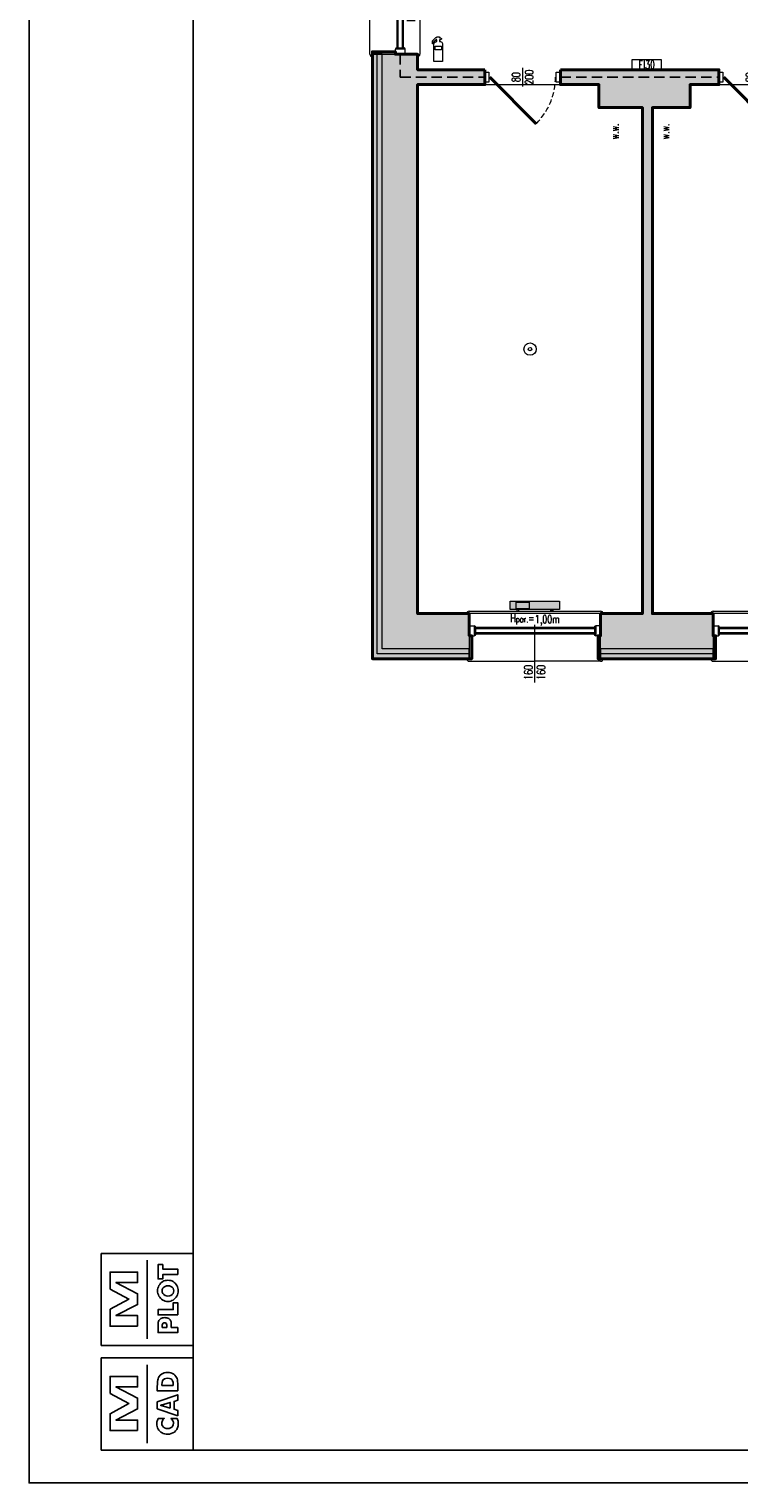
# Model space of a CAD drawing. Header units: millimetres. Extents: x 49320 to 60117, y -4209 to 20568.
# Tile 76 of 252: x 49320 to 50185, y -558 to 1212. Entities that reach past the tile are written whole.
import ezdxf
from ezdxf.enums import TextEntityAlignment as Align

# ---------------------------------------------------------------- set-up
doc = ezdxf.new("R2010")
doc.units = ezdxf.units.MM
doc.linetypes.add('DASHED', pattern=[19.05, 12.7, -6.35])
doc.linetypes.add('Kreski-Krotkie', pattern=[4.7625, 3.175, -1.5875])
for name, color, linetype, lineweight in [('_AA wymiary', 7, 'Continuous', 13), ('_HD-DREWNO_PRZEKRÓJ', 251, 'Continuous', 40), ('_HD-DREWNO_PRZERYW', 251, 'Kreski-Krotkie', 9), ('_HD-DREWNO_WIDOK', 251, 'Continuous', 18), ('_HD-ELE_PPOŻ', 251, 'Continuous', 30), ('_HD-OCIEPLENIE', 251, 'BATTING', 0), ('_HD-OKNA', 251, 'Continuous', 0), ('_HD-OPISY', 251, 'Continuous', 0), ('_HD-PPOŻ030', 251, 'DASHED', 40), ('_HD-PPOŻ_WIDOK', 251, 'Continuous', 18), ('_HD-SAN_CO', 251, 'Continuous', 30), ('_HD-SZKŁO_WIDOK', 251, 'Continuous', 18), ('_HD-TWORZYWA_SZTUCZNE_WIDOK', 251, 'Continuous', 18), ('_HD-WENTYLACJA', 251, 'Continuous', 0), ('M_Ramki do druku', 7, 'Continuous', 25), ('M_Ramki rysunków', 2, 'Continuous', 25)]:
    doc.layers.add(name, color=color, linetype=linetype, lineweight=lineweight)
doc.layers.add('_HD-KRESKOWANIE_PEŁNE', color=7, linetype='Continuous', lineweight=0, true_color=0xbfbfbf)
doc.layers.add('_HD-PRZEKRÓJ_BUDOWLANA', color=7, linetype='Continuous', lineweight=40, true_color=0x616161)
doc.layers.add('_HD-POMOC_1', color=251, linetype='Continuous', lineweight=0, plot=False)
doc.layers.add('M_Ramki znaczniki', color=6, linetype='Continuous')
doc.layers.add('RAMKA', color=3, linetype='Continuous')
doc.styles.add('_HD_Romans', font='romans.shx', dxfattribs={"width": 0.7, "height": 18})
doc.styles.add('MCAD_TS', font='GENISO.SHX', dxfattribs={"width": 0.8})
doc.linetypes.add('BATTING', pattern='A,0.00254,-2.54,[134,ltypeshp.shx,S=2.54,R=0,X=-2.54,Y=0],-5.08,[134,ltypeshp.shx,S=2.54,R=180,X=2.54,Y=0],-2.54', length=10.16254)

# ---------------------------------------------------------------- blocks, each defined once
blk = doc.blocks.new('*U5')
at = {"layer": '_HD-WENTYLACJA'}
blk.add_lwpolyline([(0, 0, 0, 12, 0), (20, 0, 0, 0, 0), (84.5, 0, 0, 0, 0)], format="xyseb", dxfattribs=at)
at = {"layer": '_HD-WENTYLACJA', "style": '_HD_Romans', "width": 0.7}
blk.add_attdef('WENTYLACJA', (35, 5), '', height=20, dxfattribs=at)
blk = doc.blocks.new('*U58')
at = {"layer": '_HD-DREWNO_PRZEKRÓJ'}
blk.add_line((6, 0), (62.6, -56.6), dxfattribs=at)
at = {"layer": '_HD-DREWNO_PRZERYW', "ltscale": 2}
blk.add_arc((6, 0), 80, 315, 0, dxfattribs=at)
at = {"layer": '_HD-DREWNO_WIDOK'}
for points in [[(0, 6), (5, 6), (5, -6), (0, -6)], [(87, 6), (92, 6), (92, -6), (87, -6)]]:
    blk.add_lwpolyline(points, close=True, dxfattribs=at)
at = {"layer": '_HD-OPISY'}
blk.add_line((46, 11.2), (46, -11.2), dxfattribs=at)
at = {"layer": '_HD-OPISY', "style": '_HD_Romans', "width": 0.7}
blk.add_attdef('SZEROKOŚĆ', text='', height=10, rotation=90, dxfattribs=at).set_placement((46, 0), align=Align.BOTTOM_CENTER)
blk.add_attdef('WYSOKOŚĆ', text='', height=10, rotation=90, dxfattribs=at).set_placement((49, 0), align=Align.TOP_CENTER)
blk = doc.blocks.new('*U9')
at = {"layer": '_HD-OPISY'}
for p, q in [((70, -13), (70, 13.2)), ((70, -57), (70, -13))]:
    blk.add_line(p, q, dxfattribs=at)
at = {"layer": '_HD-SZKŁO_WIDOK'}
for p, q in [((134, 10), (6, 10)), ((134, 8.5), (6, 8.5)), ((134, 3.5), (6, 3.5)), ((134, 2), (6, 2))]:
    blk.add_line(p, q, dxfattribs=at)
at = {"layer": '_HD-TWORZYWA_SZTUCZNE_WIDOK'}
for p, q in [((0, 30), (70, 30)), ((70, 30), (140, 30)), ((0, 12), (6, 12)), ((0, 0), (6, 0)), ((6, 12), (6, 0)), ((7.5, 8.5), (7.5, 3.5)), ((132.5, 8.5), (132.5, 3.5)), ((140, 12), (134, 12)), ((134, 12), (134, 0)), ((140, 0), (134, 0)), ((0, -31), (70, -31)), ((140, -31), (70, -31))]:
    blk.add_line(p, q, dxfattribs=at)
for centre, radius, start, end in [((0, 27), 3, 90, 180), ((140, 27), 3, 0, 90), ((6, 10), 2, 0, 90), ((6, 2), 2, 270, 0), ((134, 10), 2, 90, 180), ((134, 2), 2, 180, 270), ((0, -28), 3, 180, 270), ((140, -28), 3, 270, 0)]:
    blk.add_arc(centre, radius, start, end, dxfattribs=at)
at = {"layer": '_HD-OPISY', "insert": (100, 20.2), "char_height": 10, "width": 33.48, "attachment_point": 4, "rotation": 180, "style": '_HD_Romans'}
blk.add_mtext('\\pxql;H{\\H0.75x;par.}=', dxfattribs=at)
at = {"layer": '_HD-OPISY', "style": '_HD_Romans', "width": 0.7}
blk.add_attdef('PARAPET', text='', height=10, rotation=180, dxfattribs=at).set_placement((70, 20.2), align=Align.MIDDLE_LEFT)
blk.add_attdef('SZEROKOŚĆ', text='', height=10, rotation=90, dxfattribs=at).set_placement((70, -44.5), align=Align.BOTTOM_CENTER)
blk.add_attdef('WYSOKOŚĆ', text='', height=10, rotation=90, dxfattribs=at).set_placement((72.5, -44.5), align=Align.TOP_CENTER)
blk = doc.blocks.new('*U12')
at = {"layer": '_HD-OPISY'}
for p, q in [((80, -13), (80, 13.2)), ((80, -57), (80, -13))]:
    blk.add_line(p, q, dxfattribs=at)
at = {"layer": '_HD-SZKŁO_WIDOK'}
for p, q in [((154, 10), (6, 10)), ((154, 8.5), (6, 8.5)), ((154, 3.5), (6, 3.5)), ((154, 2), (6, 2))]:
    blk.add_line(p, q, dxfattribs=at)
at = {"layer": '_HD-TWORZYWA_SZTUCZNE_WIDOK'}
for p, q in [((0, 30), (80, 30)), ((80, 30), (160, 30)), ((0, 12), (6, 12)), ((0, 0), (6, 0)), ((6, 12), (6, 0)), ((7.5, 8.5), (7.5, 3.5)), ((152.5, 8.5), (152.5, 3.5)), ((160, 12), (154, 12)), ((154, 12), (154, 0)), ((160, 0), (154, 0)), ((0, -31), (80, -31)), ((160, -31), (80, -31))]:
    blk.add_line(p, q, dxfattribs=at)
for centre, radius, start, end in [((0, 27), 3, 90, 180), ((160, 27), 3, 0, 90), ((6, 10), 2, 0, 90), ((6, 2), 2, 270, 0), ((154, 10), 2, 90, 180), ((154, 2), 2, 180, 270), ((0, -28), 3, 180, 270), ((160, -28), 3, 270, 0)]:
    blk.add_arc(centre, radius, start, end, dxfattribs=at)
at = {"layer": '_HD-OPISY', "insert": (50, 20.2), "char_height": 10, "width": 33.48, "attachment_point": 4, "style": '_HD_Romans'}
blk.add_mtext('\\pxql;H{\\H0.75x;par.}=', dxfattribs=at)
at = {"layer": '_HD-OPISY', "style": '_HD_Romans', "width": 0.7}
blk.add_attdef('PARAPET', text='', height=10, dxfattribs=at).set_placement((80, 20.2), align=Align.MIDDLE_LEFT)
blk.add_attdef('SZEROKOŚĆ', text='', height=10, rotation=90, dxfattribs=at).set_placement((80, -44.5), align=Align.BOTTOM_CENTER)
blk.add_attdef('WYSOKOŚĆ', text='', height=10, rotation=90, dxfattribs=at).set_placement((82.5, -44.5), align=Align.TOP_CENTER)
blk = doc.blocks.new('G$CFB84A4A7')
at = {"lineweight": 9}
blk.add_lwpolyline([(3.4, 26.6), (2.5, 26.6), (-0.6, 23.5), (-0.6, 21.8), (-1.9, 21.8), (-1.9, 25.4), (2.2, 29.2), (3.4, 29.2), (3.4, 30.1), (6.9, 30.1), (6.9, 28.9), (7.9, 28.9), (9.2, 28.3), (9.2, 27.1), (7.9, 26.6), (6.9, 26.6), (6.9, 24.3), (8, 24.3, -0.306946), (10.3, 22.1), (10.3, 0), (0, 0), (0, 22.1, -0.295579), (3.4, 24.3), (3.4, 26.6)], format="xyb", dxfattribs=at)
blk.add_lwpolyline([(1.6, 18.8), (9, 18.8), (9, 14.4), (1.6, 14.4)], close=True, dxfattribs=at)
blk = doc.blocks.new('mcadram')
at = {"color": 0, "linetype": 'ByBlock'}
for points in [[(-11.21, 0), (-11.21, 11.21), (0, 11.21), (0, 0)], [(-6.78, 2.37), (-10.13, 2.37), (-10.13, 4.43), (-7.84, 5.67), (-10.13, 6.89), (-10.13, 8.96), (-6.78, 8.96), (-6.78, 7.68), (-9.42, 7.68), (-6.78, 6.32), (-6.78, 5), (-9.42, 3.65), (-6.78, 3.65)], [(-1.88, 7.19), (-4.38, 7.19), (-4.38, 7.71), (-4.37, 8.06), (-4.35, 8.34), (-4.32, 8.53), (-4.28, 8.69), (-4.22, 8.83), (-4.14, 8.96), (-4.02, 9.1), (-3.88, 9.22), (-3.72, 9.32), (-3.54, 9.39), (-3.34, 9.43), (-3.13, 9.44), (-2.91, 9.43), (-2.72, 9.39), (-2.54, 9.32), (-2.38, 9.22), (-2.23, 9.1), (-2.11, 8.96), (-2.04, 8.83), (-1.98, 8.7), (-1.93, 8.55), (-1.9, 8.36), (-1.89, 8.12), (-1.88, 7.83), (-1.88, 7.71)], [(-2.44, 7.87), (-2.44, 7.98), (-2.46, 8.22), (-2.51, 8.42), (-2.6, 8.57), (-2.74, 8.67), (-2.91, 8.73), (-3.13, 8.75), (-3.34, 8.73), (-3.52, 8.67), (-3.65, 8.56), (-3.74, 8.42), (-3.8, 8.22), (-3.82, 7.98), (-3.82, 7.86)], [(-1.88, 4.16), (-4.38, 5.02), (-4.38, 5.87), (-1.88, 6.73), (-1.88, 6.06), (-2.33, 5.93), (-2.33, 4.96), (-1.88, 4.83)], [(-2.81, 5.11), (-2.81, 5.79), (-3.64, 5.53), (-3.67, 5.52), (-3.71, 5.51), (-3.76, 5.5), (-3.82, 5.49), (-3.89, 5.47), (-3.97, 5.45), (-3.91, 5.43), (-3.85, 5.42), (-3.8, 5.4), (-3.74, 5.39), (-3.69, 5.38), (-3.64, 5.36)], [(-4.28, 3.85), (-3.53, 3.85), (-3.63, 3.75), (-3.7, 3.66), (-3.76, 3.57), (-3.8, 3.47), (-3.83, 3.37), (-3.83, 3.27), (-3.81, 3.09), (-3.75, 2.93), (-3.63, 2.8), (-3.49, 2.7), (-3.31, 2.64), (-3.11, 2.62), (-2.92, 2.64), (-2.76, 2.7), (-2.61, 2.8), (-2.5, 2.94), (-2.44, 3.09), (-2.42, 3.27), (-2.42, 3.38), (-2.45, 3.47), (-2.49, 3.57), (-2.55, 3.66), (-2.62, 3.76), (-2.72, 3.85), (-1.97, 3.85), (-1.92, 3.74), (-1.89, 3.63), (-1.85, 3.53), (-1.83, 3.42), (-1.82, 3.31), (-1.82, 3.2), (-1.82, 3.07), (-1.84, 2.94), (-1.86, 2.82), (-1.9, 2.71), (-1.95, 2.61), (-2.01, 2.51), (-2.15, 2.33), (-2.3, 2.19), (-2.48, 2.08), (-2.68, 2), (-2.89, 1.95), (-3.12, 1.93), (-3.31, 1.94), (-3.48, 1.97), (-3.65, 2.03), (-3.8, 2.1), (-3.94, 2.19), (-4.07, 2.31), (-4.18, 2.43), (-4.27, 2.56), (-4.34, 2.71), (-4.39, 2.86), (-4.42, 3.03), (-4.43, 3.2), (-4.43, 3.31), (-4.42, 3.42), (-4.4, 3.53), (-4.37, 3.63), (-4.33, 3.74)]]:
    blk.add_lwpolyline(points, close=True, dxfattribs=at)
blk.add_lwpolyline([(-5.6, 0.82), (-5.6, 10.39)], dxfattribs=at)
blk = doc.blocks.new('mplotram')
at = {"color": 0, "linetype": 'ByBlock', "lineweight": -2}
for points in [[(-11.21, 0), (-11.21, 11.21), (0, 11.21), (0, 0)], [(-6.78, 2.37), (-10.13, 2.37), (-10.13, 4.43), (-7.84, 5.67), (-10.13, 6.89), (-10.13, 8.96), (-6.78, 8.96), (-6.78, 7.68), (-9.42, 7.68), (-6.78, 6.32), (-6.78, 5), (-9.42, 3.65), (-6.78, 3.65)], [(-1.88, 8.66), (-3.72, 8.66), (-3.72, 8.12), (-4.29, 8.12), (-4.29, 9.86), (-3.72, 9.86), (-3.72, 9.32), (-1.88, 9.32)], [(-3.08, 7.96), (-2.91, 7.95), (-2.75, 7.92), (-2.59, 7.87), (-2.45, 7.79), (-2.31, 7.7), (-2.19, 7.59), (-2.08, 7.46), (-1.99, 7.32), (-1.91, 7.17), (-1.86, 7.01), (-1.83, 6.84), (-1.82, 6.67), (-1.83, 6.5), (-1.86, 6.34), (-1.91, 6.18), (-1.99, 6.02), (-2.08, 5.89), (-2.19, 5.76), (-2.31, 5.65), (-2.45, 5.55), (-2.6, 5.48), (-2.75, 5.42), (-2.91, 5.39), (-3.08, 5.38), (-3.25, 5.39), (-3.41, 5.42), (-3.57, 5.48), (-3.72, 5.55), (-3.85, 5.65), (-3.98, 5.76), (-4.09, 5.89), (-4.18, 6.02), (-4.25, 6.18), (-4.31, 6.34), (-4.34, 6.5), (-4.35, 6.67), (-4.34, 6.84), (-4.31, 7.01), (-4.25, 7.17), (-4.18, 7.32), (-4.09, 7.46), (-3.98, 7.59), (-3.85, 7.7), (-3.72, 7.79), (-3.57, 7.87), (-3.41, 7.92), (-3.25, 7.95)], [(-2.37, 6.67), (-2.4, 6.84), (-2.46, 7), (-2.57, 7.12), (-2.72, 7.22), (-2.89, 7.28), (-3.08, 7.3), (-3.27, 7.28), (-3.44, 7.22), (-3.59, 7.12), (-3.7, 6.99), (-3.77, 6.84), (-3.79, 6.67), (-3.77, 6.5), (-3.7, 6.35), (-3.59, 6.22), (-3.44, 6.12), (-3.27, 6.06), (-3.08, 6.04), (-2.89, 6.06), (-2.72, 6.12), (-2.57, 6.22), (-2.46, 6.35), (-2.39, 6.5)], [(-1.88, 3.74), (-4.29, 3.74), (-4.29, 4.4), (-2.44, 4.4), (-2.44, 5.22), (-1.88, 5.22)], [(-1.88, 2.22), (-1.88, 1.6), (-4.29, 1.6), (-4.29, 2.29), (-4.29, 2.53), (-4.28, 2.72), (-4.26, 2.86), (-4.22, 2.96), (-4.18, 3.05), (-4.12, 3.14), (-4.04, 3.22), (-3.95, 3.29), (-3.84, 3.34), (-3.73, 3.38), (-3.61, 3.4), (-3.47, 3.41), (-3.34, 3.4), (-3.21, 3.38), (-3.09, 3.34), (-2.99, 3.29), (-2.9, 3.22), (-2.82, 3.14), (-2.78, 3.06), (-2.74, 2.98), (-2.71, 2.89), (-2.69, 2.78), (-2.68, 2.64), (-2.68, 2.45), (-2.68, 2.34), (-2.68, 2.22)], [(-3.21, 2.22), (-3.21, 2.34), (-3.21, 2.49), (-3.24, 2.6), (-3.27, 2.68), (-3.33, 2.73), (-3.4, 2.76), (-3.49, 2.77), (-3.59, 2.76), (-3.66, 2.73), (-3.71, 2.68), (-3.75, 2.6), (-3.77, 2.49), (-3.77, 2.35), (-3.77, 2.22)]]:
    blk.add_lwpolyline(points, close=True, dxfattribs=at)
blk.add_lwpolyline([(-5.6, 0.82), (-5.6, 10.39)], dxfattribs=at)
blk = doc.blocks.new('mcad_logo_ram')
at = {"layer": 'M_Ramki rysunków', "color": 0, "linetype": 'ByBlock', "lineweight": -2, "rotation": 270}
for name, p in [('mcadram', (0, 0)), ('mplotram', (12.71, 0))]:
    blk.add_blockref(name, p, dxfattribs=at)
blk = doc.blocks.new('Znacznik_narozny_v2')
at = {"layer": 'M_Ramki znaczniki'}
blk.add_lwpolyline([(0, -20), (0, 0), (20, 0)], dxfattribs=at)
blk = doc.blocks.new('*U554')
at = {"layer": 'M_Ramki rysunków', "color": 0, "linetype": 'ByBlock', "lineweight": -2}
blk.add_lwpolyline([(20, 4), (20, 293), (506, 293), (506, 4)], close=True, dxfattribs=at)
at = {"layer": 'M_Ramki rysunków', "color": 0, "linetype": 'ByBlock', "lineweight": -2, "rotation": 90}
blk.add_blockref('mcad_logo_ram', (20, 4), dxfattribs=at)
at = {"layer": 'M_Ramki znaczniki', "xscale": -1, "rotation": 180}
blk.add_blockref('Znacznik_narozny_v2', (0, 0), dxfattribs=at)
at = {"layer": 'M_Ramki do druku', "style": 'MCAD_TS', "width": 0.8}
for tag, p in [('KOMENTARZ', (11.54, 30.57)), ('RYSUNEK', (15.28, 30.57)), ('DATA', (19.02, 30.57))]:
    blk.add_attdef(tag, p, '', height=2, rotation=90, dxfattribs=at)

msp = doc.modelspace()

# ---------------------------------------------------------------- hatches: boundary and pattern name
at = {"layer": '_HD-KRESKOWANIE_PEŁNE', "ltscale": 3, "transparency": 33554687}
h = msp.add_hatch(color=256, dxfattribs=at)
h.dxf.hatch_style = 1
h.paths.add_polyline_path([(49875.58, 1161.93), (49875.58, 1143.93), (49793.58, 1143.93), (49793.58, 499.93), (49856.58, 499.93), (49856.58, 472.93), (49859.58, 472.93), (49859.58, 444.93), (49738.58, 444.93), (49738.58, 1183.93), (49766.58, 1183.93), (49766.58, 1180.93), (49793.58, 1180.93), (49793.58, 1161.93)])
at = {"layer": '_HD-KRESKOWANIE_PEŁNE', "transparency": 33554687}
h = msp.add_hatch(color=256, dxfattribs=at)
h.dxf.hatch_style = 1
h.paths.add_polyline_path([(49766.58, 1180.93), (49766.58, 1183.93), (49738.58, 1183.93), (49738.58, 1180.93)])
h = msp.add_hatch(color=256, dxfattribs=at)
h.dxf.hatch_style = 1
h.paths.add_polyline_path([(49856.58, 456.93), (49750.58, 456.93), (49750.58, 1180.93), (49738.58, 1180.93), (49738.58, 444.93), (49856.58, 444.93)])
at = {"layer": '_HD-KRESKOWANIE_PEŁNE', "ltscale": 3, "transparency": 33554687}
h = msp.add_hatch(color=256, dxfattribs=at)
h.dxf.hatch_style = 1
h.paths.add_polyline_path([(49967.58, 1161.93), (49967.58, 1143.93), (50014.58, 1143.93), (50014.58, 1115.93), (50067.58, 1115.93), (50067.58, 499.93), (50016.58, 499.93), (50016.58, 472.93), (50013.58, 472.93), (50013.58, 444.93), (50156.58, 444.93), (50156.58, 472.93), (50153.58, 472.93), (50153.58, 499.93), (50079.58, 499.93), (50079.58, 1115.93), (50125.58, 1115.93), (50125.58, 1143.93), (50160.58, 1143.93), (50160.58, 1161.93)])
at = {"layer": '_HD-KRESKOWANIE_PEŁNE', "transparency": 33554687}
h = msp.add_hatch(color=256, dxfattribs=at)
h.dxf.hatch_style = 1
h.paths.add_polyline_path([(49906.58, 504.93), (49906.58, 514.93), (49966.58, 514.93), (49966.58, 504.93)])
h.paths.add_polyline_path([(49914.58, 504.93), (49914.58, 502.93), (49917.08, 502.93), (49917.08, 504.93)])
h.paths.add_polyline_path([(49958.58, 504.93), (49958.58, 502.93), (49956.08, 502.93), (49956.08, 504.93)])
h = msp.add_hatch(color=256, dxfattribs=at)
h.dxf.hatch_style = 1
h.paths.add_polyline_path([(49859.58, 472.93), (49856.58, 472.93), (49856.58, 444.93), (49859.58, 444.93)])
h = msp.add_hatch(color=256, dxfattribs=at)
h.dxf.hatch_style = 1
h.paths.add_polyline_path([(50016.58, 472.93), (50013.58, 472.93), (50013.58, 444.93), (50016.58, 444.93)])
h = msp.add_hatch(color=256, dxfattribs=at)
h.dxf.hatch_style = 1
h.paths.add_polyline_path([(50156.58, 472.93), (50153.58, 472.93), (50153.58, 444.93), (50156.58, 444.93)])
h = msp.add_hatch(color=256, dxfattribs=at)
h.dxf.hatch_style = 1
h.paths.add_polyline_path([(50153.58, 456.93), (50016.58, 456.93), (50016.58, 444.93), (50153.58, 444.93)])

# ---------------------------------------------------------------- linework, layer by layer
at = {"layer": '_HD-ELE_PPOŻ', "linetype": 'ByBlock', "lineweight": 0}
for radius in [7.5, 2.08]:
    msp.add_circle((49930.58, 821.93), radius, dxfattribs=at)
at = {"layer": '_HD-OCIEPLENIE', "ltscale": 0.58}
for points in [[(49856.58, 450.93), (49744.58, 450.93), (49744.58, 1180.93)], [(50153.58, 450.93), (50016.58, 450.93)]]:
    msp.add_lwpolyline(points, dxfattribs=at)
at = {"layer": '_HD-OPISY'}
msp.add_lwpolyline([(50090.21, 1174.43), (50090.21, 1161.93), (50055.21, 1161.93), (50055.21, 1174.43)], close=True, dxfattribs=at)
at = {"layer": '_HD-POMOC_1', "ltscale": 3}
for points in [[(49793.58, 1143.93), (50014.58, 1143.93), (50014.58, 1115.93), (50067.58, 1115.93), (50067.58, 499.93), (49793.58, 499.93)], [(50079.58, 1115.93), (50125.58, 1115.93), (50125.58, 1143.93), (50293.58, 1143.93), (50293.58, 1085.93), (50349.58, 1085.93), (50349.58, 589.93), (50339.58, 589.93), (50339.58, 499.93), (50079.58, 499.93)]]:
    msp.add_lwpolyline(points, close=True, dxfattribs=at)
at = {"layer": '_HD-PPOŻ030', "lineweight": 25}
for points in [[(49772.58, 1180.93), (49772.58, 1152.93), (49875.58, 1152.93)], [(49967.58, 1152.93), (50160.58, 1152.93)]]:
    msp.add_lwpolyline(points, dxfattribs=at)
at = {"layer": '_HD-PRZEKRÓJ_BUDOWLANA', "ltscale": 1.5}
for points in [[(49875.58, 1161.93), (49875.58, 1143.93), (49793.58, 1143.93), (49793.58, 499.93), (49856.58, 499.93), (49856.58, 472.93), (49859.58, 472.93), (49859.58, 444.93), (49738.58, 444.93), (49738.58, 1183.93), (49766.58, 1183.93), (49766.58, 1180.93), (49793.58, 1180.93), (49793.58, 1161.93)], [(49967.58, 1161.93), (49967.58, 1143.93), (50014.58, 1143.93), (50014.58, 1115.93), (50067.58, 1115.93), (50067.58, 499.93), (50016.58, 499.93), (50016.58, 472.93), (50013.58, 472.93), (50013.58, 444.93), (50156.58, 444.93), (50156.58, 472.93), (50153.58, 472.93), (50153.58, 499.93), (50079.58, 499.93), (50079.58, 1115.93), (50125.58, 1115.93), (50125.58, 1143.93), (50160.58, 1143.93), (50160.58, 1161.93)]]:
    msp.add_lwpolyline(points, close=True, dxfattribs=at)
at = {"layer": '_HD-SAN_CO', "lineweight": 20}
for points in [[(49906.58, 504.93), (49906.58, 504.93), (49906.58, 514.93), (49966.58, 514.93), (49966.58, 504.93)], [(49913.58, 505.93), (49913.58, 505.93), (49913.58, 513.93), (49929.58, 513.93), (49929.58, 505.93)]]:
    msp.add_lwpolyline(points, close=True, dxfattribs=at)
for points in [[(49914.58, 504.93), (49914.58, 502.93), (49917.08, 502.93), (49917.08, 504.93), (49914.58, 504.93)], [(49958.58, 504.93), (49958.58, 502.93), (49956.08, 502.93), (49956.08, 504.93), (49958.58, 504.93)]]:
    msp.add_lwpolyline(points, dxfattribs=at)
at = {"layer": '_HD-TWORZYWA_SZTUCZNE_WIDOK'}
for points in [[(49766.58, 1180.93), (49766.58, 1183.93), (49738.58, 1183.93), (49738.58, 1180.93)], [(49856.58, 456.93), (49750.58, 456.93), (49750.58, 1180.93), (49738.58, 1180.93), (49738.58, 444.93), (49856.58, 444.93)], [(49859.58, 472.93), (49856.58, 472.93), (49856.58, 444.93), (49859.58, 444.93)], [(50016.58, 472.93), (50013.58, 472.93), (50013.58, 444.93), (50016.58, 444.93)], [(50156.58, 472.93), (50153.58, 472.93), (50153.58, 444.93), (50156.58, 444.93)], [(50153.58, 456.93), (50016.58, 456.93), (50016.58, 444.93), (50153.58, 444.93)]]:
    msp.add_lwpolyline(points, close=True, dxfattribs=at)
at = {"layer": 'RAMKA', "color": 0, "ltscale": 0.8}
msp.add_lwpolyline([(49320.41, 2411.75), (54420.41, 2411.75), (54420.41, -558.25), (49320.41, -558.25)], close=True, dxfattribs=at)

# ---------------------------------------------------------------- block references
at = {"color": 0, "xscale": 10, "yscale": 10, "zscale": 10}
msp.add_blockref('*U554', (49320.41, -558.25), dxfattribs=at)
at = {"layer": '_AA wymiary'}
for p in [(49875.58, 1152.93), (50160.58, 1152.93)]:
    msp.add_blockref('*U58', p, dxfattribs=at).add_auto_attribs({'SZEROKOŚĆ': '80', 'WYSOKOŚĆ': '200'})
at = {"layer": '_HD-OKNA', "rotation": 270}
msp.add_blockref('*U9', (49766.58, 1320.93), dxfattribs=at).add_auto_attribs({'SZEROKOŚĆ': '140', 'WYSOKOŚĆ': '160', 'PARAPET': '1,00m'})
at = {"layer": '_HD-OKNA'}
for p in [(49856.58, 472.93), (50153.58, 472.93)]:
    msp.add_blockref('*U12', p, dxfattribs=at).add_auto_attribs({'SZEROKOŚĆ': '160', 'WYSOKOŚĆ': '160', 'PARAPET': '1,00m'})
at = {"layer": '_HD-PPOŻ_WIDOK', "lineweight": 0}
msp.add_blockref('G$CFB84A4A7', (49813.58, 1171.93), dxfattribs=at)
at = {"layer": '_HD-WENTYLACJA'}
ref = msp.add_blockref('*U5', (50041.08, 1115.93), dxfattribs=dict(at, xscale=-0.5, yscale=0.5, zscale=0.5, rotation=89.99999999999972))
ref.add_attrib('WENTYLACJA', 'w.w.', (50038.58, 1077.43), dxfattribs={"height": 10, "rotation": 90, "style": '_HD_Romans', "width": 0.7})
ref = msp.add_blockref('*U5', (50102.58, 1115.93), dxfattribs=dict(at, xscale=-0.5, yscale=0.5, zscale=0.5, rotation=89.99999999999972))
ref.add_attrib('WENTYLACJA', 'w.w.', (50100.08, 1077.43), dxfattribs={"height": 10, "rotation": 90, "style": '_HD_Romans', "width": 0.7})

# ---------------------------------------------------------------- texts
at = {"layer": '_HD-PPOŻ_WIDOK', "lineweight": 30, "style": '_HD_Romans', "width": 0.7}
msp.add_attdef('EI30', text='EI000', height=10, dxfattribs=at).set_placement((50072.71, 1168.18), align=Align.MIDDLE_CENTER)

doc.saveas('drawing.dxf')
